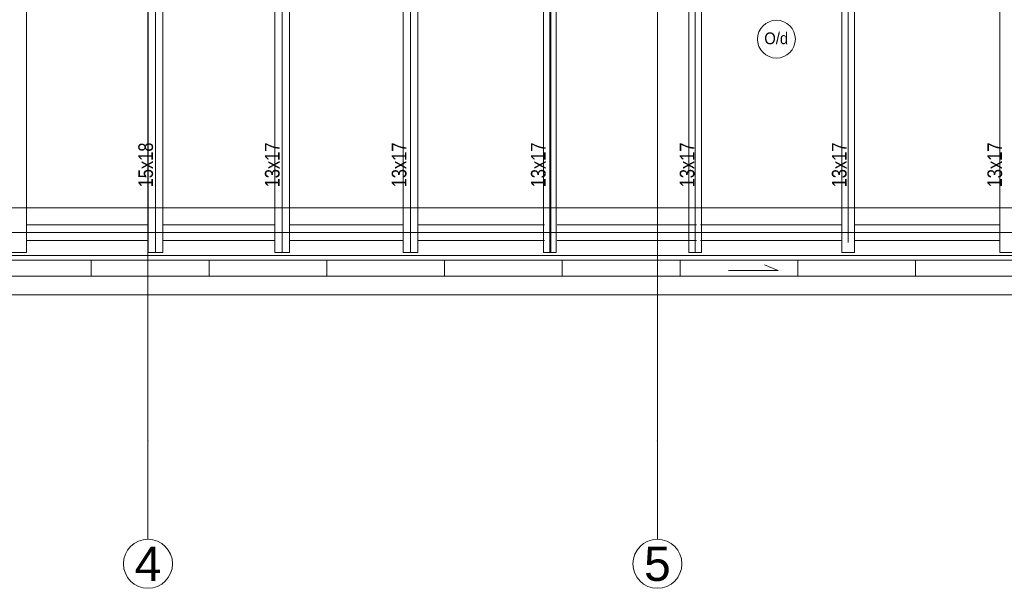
# Model space of a CAD drawing. Header units: millimetres. Extents: x -573548 to 674770, y -184010 to -47794.
# Tile 30 of 181: x 100709 to 110743, y -184010 to -178220. Entities that reach past the tile are written whole.
import ezdxf
from ezdxf.enums import TextEntityAlignment as Align

# ---------------------------------------------------------------- set-up
doc = ezdxf.new("R2010")
doc.units = ezdxf.units.MM
for name, color, linetype, lineweight in [('A.06 RZUT PODDASZA_is$0$A-OKNA-OPIS_Nr_pióra__2', 8, 'Continuous', 9), ('A.06 RZUT PODDASZA_is$0$A-OKNA-OPIS_Nr_pióra__8', 8, 'Continuous', 9), ('A.06 RZUT PODDASZA_is$0$detalokna_Nr_pióra__8', 8, 'Continuous', 9), ('A.06 RZUT PODDASZA_is$0$DIM MALY_Nr_pióra__8', 8, 'Continuous', 9), ('A.06 RZUT PODDASZA_is$0$drewno', 8, 'Continuous', 9), ('A.06 RZUT PODDASZA_is$0$drewno_Nr_pióra__2', 8, 'Continuous', 9), ('A.06 RZUT PODDASZA_is$0$murłata#1_Nr_pióra__7', 8, 'Continuous', 9), ('A.06 RZUT PODDASZA_is$0$Nowe_00 ZMIANY_Nr_pióra__59', 8, 'Continuous', 9), ('A.06 RZUT PODDASZA_is$0$opisy inne_Nr_pióra__1', 8, 'Continuous', 9), ('A.06 RZUT PODDASZA_is$0$OSIE_Nr_pióra__1', 8, 'Continuous', 9), ('A.06 RZUT PODDASZA_is$0$RURY SPUSTOWE_Nr_pióra__2', 8, 'Continuous', 9), ('A.06 RZUT PODDASZA_is$0$Structural - Grid', 8, 'Continuous', 9), ('A.06 RZUT PODDASZA_is$0$Structural - Grid_Nr_pióra__17', 8, 'Continuous', 9), ('A.06 RZUT PODDASZA_is$0$WIDOK_Nr_pióra__1', 8, 'Continuous', 9), ('A.06 RZUT PODDASZA_is$0$wiezba_Nr_pióra__2', 8, 'Continuous', 9)]:
    doc.layers.add(name, color=color, linetype=linetype, lineweight=lineweight)
doc.styles.add('A.06 RZUT PODDASZA_is$0$STYL_AUTOMATYCZNY_1', font='arial.ttf')
doc.styles.add('A.06 RZUT PODDASZA_is$0$STYL_AUTOMATYCZNY_6', font='arial.ttf', dxfattribs={"width": 0.8})
doc.styles.add('A.06 RZUT PODDASZA_is$0$STYL_AUTOMATYCZNY_8', font='arial.ttf', dxfattribs={"width": 0.9})

# ---------------------------------------------------------------- blocks, each defined once
blk = doc.blocks.new('A.06 RZUT PODDASZA_is$0$Standardowy znacznik osi')
at = {"layer": 'A.06 RZUT PODDASZA_is$0$Structural - Grid_Nr_pióra__17'}
for q in [(0, 0), (17855, 0)]:
    blk.add_line((1000, 0), q, dxfattribs=at)
blk.add_circle((-250, 0), 250, dxfattribs=at)
blk.add_point((1000, 0), dxfattribs=at)
blk.add_point((1000, 0), dxfattribs=at)
at = {"layer": 'A.06 RZUT PODDASZA_is$0$Structural - Grid_Nr_pióra__17', "style": 'A.06 RZUT PODDASZA_is$0$STYL_AUTOMATYCZNY_1'}
for tag, p in [('AC_MarkerText_1_0', (5, -80)), ('AC_MarkerText_1_1', (19360, -80))]:
    blk.add_attdef(tag, text='', height=350, rotation=270, dxfattribs=at).set_placement(p, align=Align.TOP_CENTER)
blk = doc.blocks.new('A.06 RZUT PODDASZA_is$0$Standardowy znacznik osi_3')
at = {"layer": 'A.06 RZUT PODDASZA_is$0$Structural - Grid_Nr_pióra__17'}
blk.add_line((2962, 0), (40907, 0), dxfattribs=at)
at = {"layer": 'A.06 RZUT PODDASZA_is$0$Structural - Grid_Nr_pióra__17', "style": 'A.06 RZUT PODDASZA_is$0$STYL_AUTOMATYCZNY_1'}
for tag, p in [('AC_MarkerText_1_0', (-250, -335)), ('AC_MarkerText_1_1', (44119, -335))]:
    blk.add_attdef(tag, text='', height=350, rotation=180, dxfattribs=at).set_placement(p, align=Align.TOP_CENTER)
blk = doc.blocks.new('A.06 RZUT PODDASZA_is')
at = {"layer": 'A.06 RZUT PODDASZA_is$0$A-OKNA-OPIS_Nr_pióra__8'}
blk.add_circle((108371, -103303), 193, dxfattribs=at)
at = {"layer": 'A.06 RZUT PODDASZA_is$0$DIM MALY_Nr_pióra__8'}
blk.add_line((109037, -105475), (109167, -105475), dxfattribs=at)
at = {"layer": 'A.06 RZUT PODDASZA_is$0$murłata#1_Nr_pióra__7'}
for p, q in [((100728, -105195), (101968, -105195)), ((102118, -105195), (103258, -105195)), ((103408, -105195), (104567, -105195)), ((101968, -105355), (100728, -105355)), ((103258, -105355), (102118, -105355)), ((104567, -105355), (103408, -105355))]:
    blk.add_line(p, q, dxfattribs=at)
at = {"layer": 'A.06 RZUT PODDASZA_is$0$OSIE_Nr_pióra__1'}
for p, q in [((102043, -93185), (102043, -105475)), ((103333, -93185), (103333, -105475)), ((104642, -93185), (104642, -105475)), ((109102, -99756), (109102, -105375))]:
    blk.add_line(p, q, dxfattribs=at)
at = {"layer": 'A.06 RZUT PODDASZA_is$0$RURY SPUSTOWE_Nr_pióra__2'}
blk.add_lwpolyline([(107882, -105660), (108388, -105660), (108251, -105600)], dxfattribs=at)
at = {"layer": 'A.06 RZUT PODDASZA_is$0$WIDOK_Nr_pióra__1'}
for p, q in [((101389, -105555), (101389, -105715)), ((102589, -105555), (102589, -105715)), ((103789, -105555), (103789, -105715)), ((104989, -105555), (104989, -105715)), ((106189, -105555), (106189, -105715)), ((107389, -105555), (107389, -105715)), ((108589, -105555), (108589, -105715)), ((109789, -105555), (109789, -105715))]:
    blk.add_line(p, q, dxfattribs=at)
at = {"layer": 'A.06 RZUT PODDASZA_is$0$wiezba_Nr_pióra__2'}
for p, q in [((100728, -93185), (100728, -105475)), ((101968, -93185), (101968, -105475)), ((102118, -93185), (102118, -105475)), ((103258, -93185), (103258, -105475)), ((103408, -93185), (103408, -105475)), ((104567, -93185), (104567, -105475)), ((104717, -93185), (104717, -105475)), ((109037, -99756), (109037, -105475)), ((109037, -99756), (109037, -105475)), ((109167, -99756), (109167, -105475)), ((109167, -105475), (109167, -99756)), ((100578, -105475), (100728, -105475)), ((101968, -105475), (102118, -105475)), ((103258, -105475), (103408, -105475)), ((104567, -105475), (104717, -105475)), ((109037, -105475), (109167, -105475))]:
    blk.add_line(p, q, dxfattribs=at)
at = {"layer": 'A.06 RZUT PODDASZA_is$0$Structural - Grid'}
ref = blk.add_blockref('A.06 RZUT PODDASZA_is$0$Standardowy znacznik osi', (101967, -108395), dxfattribs=dict(at, zscale=1000, rotation=90))
ref.add_attrib('AC_MarkerText_1', '4', dxfattribs={"layer": 'A.06 RZUT PODDASZA_is$0$Structural - Grid_Nr_pióra__17', "color": 20, "lineweight": 15, "true_color": 0xf73328, "height": 350, "style": 'A.06 RZUT PODDASZA_is$0$STYL_AUTOMATYCZNY_1'}).set_placement((101967, -108470), align=Align.TOP_CENTER)
ref = blk.add_blockref('A.06 RZUT PODDASZA_is$0$Standardowy znacznik osi', (107158, -108395), dxfattribs=dict(at, zscale=1000, rotation=90))
ref.add_attrib('AC_MarkerText_1', '5', dxfattribs={"layer": 'A.06 RZUT PODDASZA_is$0$Structural - Grid_Nr_pióra__17', "color": 20, "lineweight": 15, "true_color": 0xf73328, "height": 350, "style": 'A.06 RZUT PODDASZA_is$0$STYL_AUTOMATYCZNY_1'}).set_placement((107158, -108470), align=Align.TOP_CENTER)
at = {"layer": 'A.06 RZUT PODDASZA_is$0$A-OKNA-OPIS_Nr_pióra__2', "insert": (108369, -103295), "char_height": 120, "attachment_point": 5, "style": 'A.06 RZUT PODDASZA_is$0$STYL_AUTOMATYCZNY_8'}
blk.add_mtext('\\A1;{\\pqc;\\fArial|b0|i0|c238|p0;\\W0.900000;O/d}', dxfattribs=at)
at = {"layer": 'A.06 RZUT PODDASZA_is$0$opisy inne_Nr_pióra__1', "char_height": 150, "attachment_point": 5, "rotation": 90, "style": 'A.06 RZUT PODDASZA_is$0$STYL_AUTOMATYCZNY_6'}
for s, insert in [('\\A1;{\\pqc;\\fArial|b0|i0|c238|p0;\\W0.800000;15x18}', (101944, -104584)), ('\\A1;{\\pqc;\\fArial|b0|i0|c238|p0;\\W0.800000;13x17}', (103234, -104584)), ('\\A1;{\\pqc;\\fArial|b0|i0|c238|p0;\\W0.800000;13x17}', (104527, -104584)), ('\\A1;{\\pqc;\\fArial|b0|i0|c238|p0;\\W0.800000;13x17}', (109012, -104584))]:
    blk.add_mtext(s, dxfattribs=dict(at, insert=insert))
at = {"ltscale": 581527.097266}
blk.add_wipeout([(105998, -93185), (105998, -105475), (106128, -105475), (106128, -93185)], dxfattribs=at).dxf.layer = 'A.06 RZUT PODDASZA_is$0$drewno'
at = {"ltscale": 585863.547326}
blk.add_wipeout([(107608, -93185), (107478, -93185), (107478, -105475), (107608, -105475)], dxfattribs=at).dxf.layer = 'A.06 RZUT PODDASZA_is$0$drewno'
at = {"ltscale": 595242.303538}
blk.add_wipeout([(110647, -93185), (110647, -105475), (110777, -105475), (110777, -93185)], dxfattribs=at).dxf.layer = 'A.06 RZUT PODDASZA_is$0$drewno'
at = {"layer": 'A.06 RZUT PODDASZA_is$0$detalokna_Nr_pióra__8'}
blk.add_lwpolyline([(87417, -101263), (87417, -105505), (118397, -105505), (118397, -93155), (87390, -93155), (87390, -97553)], dxfattribs=at)
at = {"layer": 'A.06 RZUT PODDASZA_is$0$drewno_Nr_pióra__2', "flags": 128}
for points in [[(105998, -93185), (105998, -105475), (106128, -105475), (106128, -93185)], [(107608, -93185), (107478, -93185), (107478, -105475), (107608, -105475)], [(110647, -93185), (110647, -105475), (110777, -105475), (110777, -93185)]]:
    blk.add_lwpolyline(points, close=True, dxfattribs=at)
at = {"layer": 'A.06 RZUT PODDASZA_is$0$murłata#1_Nr_pióra__7'}
for p, q in [((104717, -105195), (106007, -105195)), ((106137, -105195), (107557, -105195)), ((107597, -105195), (109037, -105195)), ((109167, -105195), (110647, -105195)), ((106007, -105355), (104717, -105355)), ((107557, -105355), (106137, -105355)), ((109037, -105355), (107597, -105355)), ((110647, -105355), (109167, -105355))]:
    blk.add_line(p, q, dxfattribs=at)
at = {"layer": 'A.06 RZUT PODDASZA_is$0$Nowe_00 ZMIANY_Nr_pióra__59', "flags": 128}
blk.add_lwpolyline([(87340, -93105), (118447, -93105), (118447, -105555), (87340, -105555)], close=True, dxfattribs=at)
at = {"layer": 'A.06 RZUT PODDASZA_is$0$OSIE_Nr_pióra__1'}
for p, q in [((106063, -93249), (106063, -105475)), ((106072, -93249), (106072, -105475)), ((107543, -93249), (107543, -105475)), ((118127, -105271), (87896, -105271))]:
    blk.add_line(p, q, dxfattribs=at)
at = {"layer": 'A.06 RZUT PODDASZA_is$0$WIDOK_Nr_pióra__1'}
for points in [[(82037, -101263), (82037, -105423), (87017, -105423), (87017, -105905), (118797, -105905), (118797, -92755), (86990, -92755), (86990, -93503), (80495, -93503), (80495, -97553)], [(87207, -105383), (87207, -105715), (118607, -105715), (118607, -92945), (87180, -92945), (87180, -97553)], [(87367, -101263), (87367, -105555), (118447, -105555), (118447, -93105), (87340, -93105), (87340, -97553)]]:
    blk.add_lwpolyline(points, dxfattribs=at)
at = {"layer": 'A.06 RZUT PODDASZA_is$0$wiezba_Nr_pióra__2'}
for p, q in [((105998, -93185), (105998, -105475)), ((106128, -93185), (106128, -105475)), ((107478, -93185), (107478, -105475)), ((107608, -93185), (107608, -105475)), ((110647, -93185), (110647, -105475)), ((106128, -105475), (105998, -105475)), ((107478, -105475), (107608, -105475)), ((110777, -105475), (110647, -105475))]:
    blk.add_line(p, q, dxfattribs=at)
at = {"layer": 'A.06 RZUT PODDASZA_is$0$Structural - Grid', "zscale": 1000, "rotation": 180}
blk.add_blockref('A.06 RZUT PODDASZA_is$0$Standardowy znacznik osi_3', (121687, -105022), dxfattribs=at)
at = {"layer": 'A.06 RZUT PODDASZA_is$0$opisy inne_Nr_pióra__1', "char_height": 150, "attachment_point": 5, "rotation": 90, "style": 'A.06 RZUT PODDASZA_is$0$STYL_AUTOMATYCZNY_6'}
for insert in [(105945, -104584), (107462, -104584), (110597, -104584)]:
    blk.add_mtext('\\A1;{\\pqc;\\fArial|b0|i0|c238|p0;\\W0.800000;13x17}', dxfattribs=dict(at, insert=insert))

msp = doc.modelspace()

# ---------------------------------------------------------------- block references
at = {"color": 150}
msp.add_blockref('A.06 RZUT PODDASZA_is', (49.407, -75115), dxfattribs=at)

doc.saveas('drawing.dxf')
